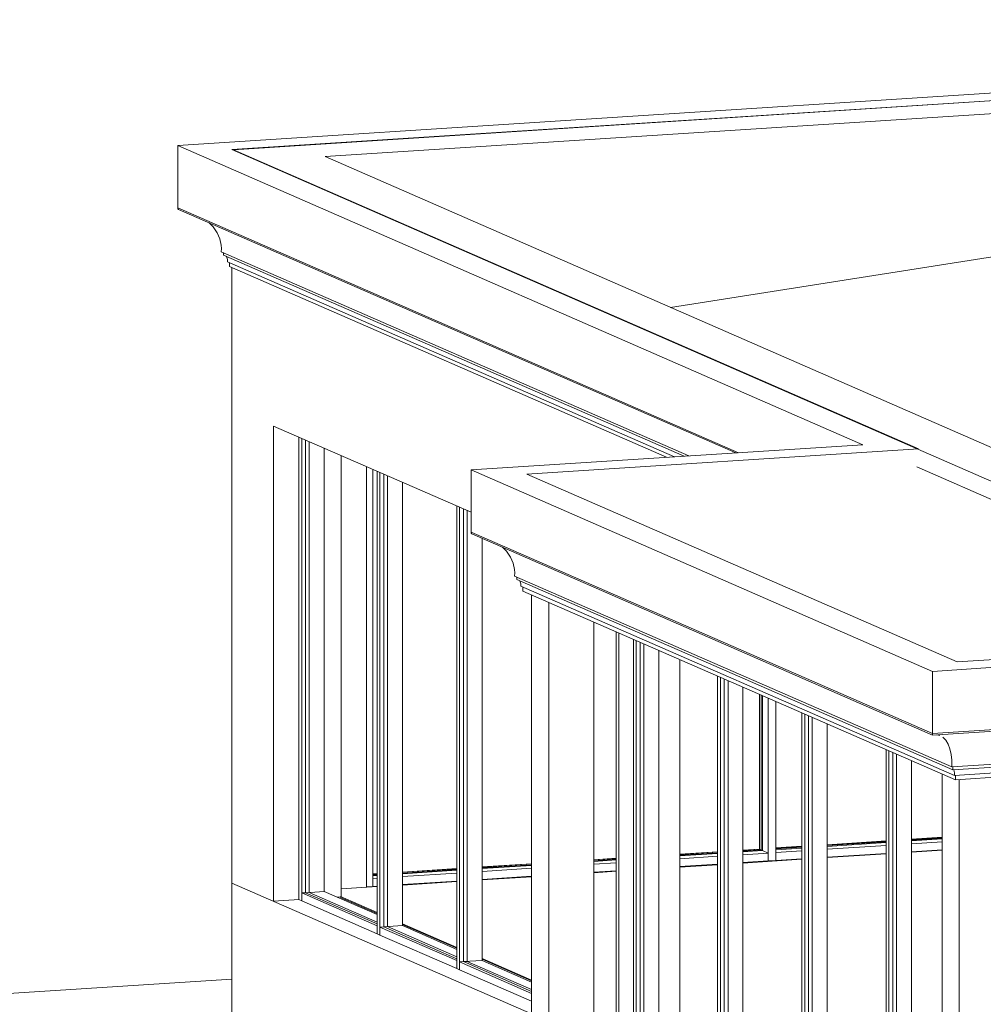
# Model space of a CAD drawing. Header units: millimetres. Extents: x -784 to 360321, y -10607 to 16514.
# Tile 74 of 95: x 304535 to 310529, y -2076 to 4051. Entities that reach past the tile are written whole.
import ezdxf

# ---------------------------------------------------------------- set-up
doc = ezdxf.new("R2010")
doc.units = ezdxf.units.MM
for name, color, linetype, lineweight in [('A-AREA', 7, 'Continuous', 5), ('A-GENM', 7, 'Continuous', 5), ('A-GLAZ-CURT', 7, 'Continuous', 5), ('A-GLAZ-CWMG', 7, 'Continuous', 5), ('C-TOPO', 7, 'Continuous', 5), ('S-COLS-SYMB', 7, 'Continuous', 18)]:
    doc.layers.add(name, color=color, linetype=linetype, lineweight=lineweight)
for name, color, linetype, lineweight, true_color in [('A-FLOR', 7, 'Continuous', 18, 0x7f7f7f), ('A-ROOF', 7, 'Continuous', 18, 0x7f7f7f), ('A-WALL', 7, 'Continuous', 18, 0x7f7f7f)]:
    doc.layers.add(name, color=color, linetype=linetype, lineweight=lineweight, true_color=true_color)

# ---------------------------------------------------------------- blocks, each defined once
blk = doc.blocks.new('Panel systemowy - Przeszklony-1769206-_3D_ Kopia 1 Kopia 2')
at = {"layer": 'A-GLAZ-CURT', "color": 8, "true_color": 0x6f6f6f}
for p, q in [((-46970.4, -1207.1), (-47278.4, -1227)), ((-47931.9, -1269.1), (-47957.4, -1270.7)), ((-47436.4, -1237.1), (-47774, -1258.9))]:
    blk.add_line(p, q, dxfattribs=at)
at = {"layer": 'A-GLAZ-CURT', "color": 250, "true_color": 0x404040}
for p, q in [((-47278.4, -1231.5), (-46970.4, -1211.6)), ((-47957.4, -1275.2), (-47931.9, -1273.6)), ((-47774, -1263.4), (-47436.4, -1241.6))]:
    blk.add_line(p, q, dxfattribs=at)
blk = doc.blocks.new('Panel systemowy - Przeszklony-V486-_3D_ Kopia 1 Kopia 2')
at = {"layer": 'A-GLAZ-CURT', "color": 8, "true_color": 0x6f6f6f}
for p, q in [((-45543.2, -151.3), (-45543.2, -1115.2)), ((-45814, -1132.6), (-46047.8, -1147.7)), ((-45543.2, -1115.2), (-45656, -1122.4)), ((-45543.2, -1115.2), (-45534.2, -1119.1)), ((-46445.3, -1173.3), (-46582.8, -1182.2))]:
    blk.add_line(p, q, dxfattribs=at)
at = {"layer": 'A-GLAZ-CURT', "color": 250, "true_color": 0x404040}
for p, q in [((-45534.2, -1119.1), (-45534.2, -155.2)), ((-46047.8, -1152.2), (-45814, -1137.1)), ((-45656, -1126.9), (-45534.2, -1119.1)), ((-46582.8, -1186.6), (-46445.3, -1177.8))]:
    blk.add_line(p, q, dxfattribs=at)
blk = doc.blocks.new('Prostokątny szpros - 50 x 150mm-1736501-_3D_ Kopia 1 Kopia 2')
at = {"layer": 'A-GLAZ-CWMG', "color": 250, "true_color": 0x404040}
for q in [(-47957.4, 1252.5), (-47998, -1345)]:
    blk.add_line((-47957.4, -1342.4), q, dxfattribs=at)
blk = doc.blocks.new('Prostokątny szpros - 50 x 150mm-1769200-_3D_ Kopia 1 Kopia 2')
at = {"layer": 'A-GLAZ-CWMG', "color": 8, "true_color": 0x6f6f6f}
for p, q in [((-46970.4, -1202.5), (-47278.4, -1222.4)), ((-47931.9, -1264.5), (-47957.4, -1266.1)), ((-47436.4, -1232.6), (-47774, -1254.3))]:
    blk.add_line(p, q, dxfattribs=at)
at = {"layer": 'A-GLAZ-CWMG', "color": 250, "true_color": 0x404040}
for p, q in [((-47436.4, -1259.5), (-47774, -1281.3)), ((-46970.4, -1229.5), (-47278.4, -1249.3)), ((-47278.4, -1298.6), (-46970.4, -1278.8)), ((-47931.9, -1291.4), (-47957.4, -1293.1)), ((-47957.4, -1342.4), (-47957.4, -1293.1)), ((-47957.4, -1342.4), (-47931.9, -1340.7)), ((-47774, -1330.6), (-47436.4, -1308.8))]:
    blk.add_line(p, q, dxfattribs=at)
blk = doc.blocks.new('Prostokątny szpros - 50 x 150mm-V487-_3D_ Kopia 1 Kopia 2')
at = {"layer": 'A-GLAZ-CWMG', "color": 8, "true_color": 0x6f6f6f}
for p, q in [((-45814, -1128), (-46047.8, -1143.1)), ((-45552.3, -1111.2), (-45656, -1117.9)), ((-45552.3, -1111.2), (-45534.2, -1119.1)), ((-46445.3, -1168.7), (-46582.8, -1177.6))]:
    blk.add_line(p, q, dxfattribs=at)
at = {"layer": 'A-GLAZ-CWMG', "color": 250, "true_color": 0x404040}
for p, q in [((-45814, -1155), (-46047.8, -1170.1)), ((-45498.5, -1134.7), (-45656, -1144.8)), ((-45534.2, -1119.1), (-45498.5, -1134.7)), ((-45498.5, -1134.7), (-45498.5, -1184)), ((-46445.3, -1195.7), (-46582.8, -1204.5)), ((-46047.8, -1219.3), (-45814, -1204.3)), ((-45656, -1194.1), (-45498.5, -1184)), ((-46582.8, -1253.8), (-46445.3, -1245))]:
    blk.add_line(p, q, dxfattribs=at)
blk = doc.blocks.new('Panel systemowy - Przeszklony-1769796-_3D_ Kopia 1 Kopia 2')
at = {"layer": 'A-GLAZ-CURT'}
for p, q in [((-48376.7, 1435.6), (-48376.7, -1381.6)), ((-48376.7, -1381.6), (-47931.9, -1575.9))]:
    blk.add_line(p, q, dxfattribs=at)
at = {"layer": 'A-GLAZ-CURT', "color": 250, "true_color": 0x404040}
for p, q in [((-48353.4, -1380), (-48353.4, 1425.4)), ((-48376.7, -1381.6), (-48353.4, -1380)), ((-47931.9, -1564.2), (-48353.4, -1380))]:
    blk.add_line(p, q, dxfattribs=at)
blk = doc.blocks.new('Panel systemowy - Przeszklony-1769797-_3D_ Kopia 1 Kopia 2')
at = {"layer": 'A-GLAZ-CURT'}
for p, q in [((-47394.6, 1006.6), (-47394.6, -1810.6)), ((-47394.6, -1810.6), (-46970.4, -1995.9))]:
    blk.add_line(p, q, dxfattribs=at)
at = {"layer": 'A-GLAZ-CURT', "color": 250, "true_color": 0x404040}
for p, q in [((-47371.3, -1809.1), (-47371.3, 996.4)), ((-47394.6, -1810.6), (-47371.3, -1809.1)), ((-46970.4, -1984.2), (-47371.3, -1809.1))]:
    blk.add_line(p, q, dxfattribs=at)
blk = doc.blocks.new('Panel systemowy - Przeszklony-1766949-_3D_ Kopia 1 Kopia 2')
at = {"layer": 'A-GLAZ-CURT'}
for p, q in [((-45772.3, -51.2), (-45772.3, -2519.3)), ((-45772.3, -2519.3), (-45470.3, -2651.2)), ((-45362.8, -2698.1), (-45337.8, -2709.1)), ((-45305.4, -2723.2), (-45290.2, -2729.9))]:
    blk.add_line(p, q, dxfattribs=at)
at = {"layer": 'A-GLAZ-CURT', "color": 250, "true_color": 0x404040}
for p, q in [((-45748.9, -2517.8), (-45748.9, -61.4)), ((-45772.3, -2519.3), (-45748.9, -2517.8)), ((-45462, -2643.1), (-45748.9, -2517.8)), ((-45337.8, -2697.4), (-45362.8, -2686.4)), ((-45290.2, -2718.2), (-45305.4, -2711.5))]:
    blk.add_line(p, q, dxfattribs=at)
blk = doc.blocks.new('Panel systemowy - Przeszklony-V489-_3D_ Kopia 1 Kopia 2')
at = {"layer": 'A-GLAZ-CURT'}
for p, q in [((-45248.5, -280), (-45248.5, -2438.3)), ((-45248.1, -2748.3), (-45223, -2759.2)), ((-45190.7, -2773.3), (-45165.7, -2784.3)), ((-45133.4, -2798.4), (-45108.3, -2809.3)), ((-45076, -2823.4), (-45051, -2834.4)), ((-45018.7, -2848.5), (-44993.6, -2859.4)), ((-44961.3, -2873.5), (-44936.2, -2884.5)), ((-44879.7, -2909.2), (-44766.5, -2958.7))]:
    blk.add_line(p, q, dxfattribs=at)
at = {"layer": 'A-GLAZ-CURT', "color": 250, "true_color": 0x404040}
for p, q in [((-45225.2, -2415.9), (-45225.2, -290.2)), ((-45225.2, -2746.6), (-45225.2, -2513)), ((-45248.1, -2748.1), (-45225.2, -2746.6)), ((-45165.7, -2772.6), (-45190.7, -2761.6)), ((-45108.3, -2797.6), (-45133.4, -2786.7)), ((-45051, -2822.7), (-45074, -2812.6)), ((-44993.6, -2847.7), (-45018.7, -2836.8)), ((-44936.2, -2872.8), (-44961.3, -2861.8)), ((-44766.5, -2947), (-44879.7, -2897.5))]:
    blk.add_line(p, q, dxfattribs=at)
blk = doc.blocks.new('Panel systemowy - Przeszklony-V490-_3D_ Kopia 1 Kopia 2')
at = {"layer": 'A-GLAZ-CURT'}
for p, q in [((-44724.7, -508.8), (-44724.7, -2976.9)), ((-44724.7, -2976.9), (-44417.9, -3110.9))]:
    blk.add_line(p, q, dxfattribs=at)
at = {"layer": 'A-GLAZ-CURT', "color": 250, "true_color": 0x404040}
for p, q in [((-44701.4, -2975.4), (-44701.4, -519)), ((-44724.7, -2976.9), (-44701.4, -2975.4)), ((-44417.9, -3099.2), (-44701.4, -2975.4))]:
    blk.add_line(p, q, dxfattribs=at)
blk = doc.blocks.new('Prostokątny szpros - 50 x 150mm-1736144-_3D_ Kopia 1 Kopia 2')
at = {"layer": 'A-GLAZ-CWMG'}
for p, q in [((-48418.5, 1453.9), (-48418.5, -1424.5)), ((-48400.6, -1432.4), (-48400.6, 1446)), ((-48400.6, -1432.4), (-48418.5, -1424.5))]:
    blk.add_line(p, q, dxfattribs=at)
at = {"layer": 'A-GLAZ-CWMG', "color": 250, "true_color": 0x404040}
blk.add_line((-48260.5, -1374.1), (-48260.5, 1384.9), dxfattribs=at)
blk = doc.blocks.new('Prostokątny szpros - 50 x 150mm-1769792-_3D_ Kopia 1 Kopia 2')
at = {"layer": 'A-GLAZ-CWMG'}
for p, q in [((-48400.6, -1383.1), (-48376.7, -1381.6)), ((-48400.6, -1432.4), (-48400.6, -1383.1)), ((-47931.9, -1587.8), (-48400.6, -1383.1)), ((-48400.6, -1432.4), (-47931.9, -1637.1)), ((-47931.9, -1587.8), (-47931.9, -1637.1))]:
    blk.add_line(p, q, dxfattribs=at)
at = {"layer": 'A-GLAZ-CWMG', "color": 250, "true_color": 0x404040}
for p in [(-48376.7, -1381.6), (-47931.9, -1517.6)]:
    blk.add_line(p, (-48260.5, -1374.1), dxfattribs=at)
blk = doc.blocks.new('Prostokątny szpros - 50 x 150mm-1736108-_3D_ Kopia 1 Kopia 2')
at = {"layer": 'A-GLAZ-CWMG'}
for p, q in [((-47436.4, 1024.8), (-47436.4, -1853.6)), ((-47418.4, -1861.4), (-47418.4, 1017)), ((-47418.4, -1861.4), (-47436.4, -1853.6))]:
    blk.add_line(p, q, dxfattribs=at)
at = {"layer": 'A-GLAZ-CWMG', "color": 250, "true_color": 0x404040}
blk.add_line((-47278.4, 822.7), (-47278.4, -1803.1), dxfattribs=at)
blk = doc.blocks.new('Prostokątny szpros - 50 x 150mm-V497-_3D_ Kopia 1 Kopia 2')
at = {"layer": 'A-GLAZ-CWMG'}
for p, q in [((-45814, -33), (-45814, -2562.3)), ((-45796.1, -2570.1), (-45796.1, -40.8)), ((-45796.1, -2570.1), (-45814, -2562.3))]:
    blk.add_line(p, q, dxfattribs=at)
at = {"layer": 'A-GLAZ-CWMG', "color": 250, "true_color": 0x404040}
blk.add_line((-45656, -102), (-45656, -2511.8), dxfattribs=at)
blk = doc.blocks.new('Prostokątny szpros - 50 x 150mm-V498-_3D_ Kopia 1 Kopia 2')
at = {"layer": 'A-GLAZ-CWMG'}
for p, q in [((-46445.3, 242.8), (-46445.3, -2286.5)), ((-46427.4, -2294.3), (-46427.4, 235)), ((-46427.4, -2294.3), (-46445.3, -2286.5))]:
    blk.add_line(p, q, dxfattribs=at)
blk = doc.blocks.new('Prostokątny szpros - 50 x 150mm-V499-_3D_ Kopia 1 Kopia 2')
at = {"layer": 'A-GLAZ-CWMG'}
for p, q in [((-45290.2, -261.8), (-45290.2, -2478.3)), ((-45272.3, -2461.1), (-45272.3, -269.6)), ((-45290.2, -2575.4), (-45290.2, -2791.1)), ((-45280.4, -2795.4), (-45290.2, -2791.1))]:
    blk.add_line(p, q, dxfattribs=at)
at = {"layer": 'A-GLAZ-CWMG', "color": 250, "true_color": 0x404040}
for p, q in [((-45132.3, -330.8), (-45132.3, -2326.8)), ((-45132.3, -2423.8), (-45132.3, -2740.6))]:
    blk.add_line(p, q, dxfattribs=at)
blk = doc.blocks.new('Prostokątny szpros - 50 x 150mm-1769793-_3D_ Kopia 1 Kopia 2')
at = {"layer": 'A-GLAZ-CWMG'}
for p, q in [((-47418.4, -1812.1), (-47394.6, -1810.6)), ((-47418.4, -1861.4), (-47418.4, -1812.1)), ((-46970.4, -2007.8), (-47418.4, -1812.1)), ((-47418.4, -1861.4), (-46970.4, -2057.1))]:
    blk.add_line(p, q, dxfattribs=at)
at = {"layer": 'A-GLAZ-CWMG', "color": 250, "true_color": 0x404040}
for p in [(-47394.6, -1810.6), (-46970.4, -1937.6)]:
    blk.add_line(p, (-47278.4, -1803.1), dxfattribs=at)
blk = doc.blocks.new('Panel systemowy - Przeszklony-V525-_3D_ Kopia 1 Kopia 2')
at = {"layer": 'A-GLAZ-CURT', "color": 8, "true_color": 0x6f6f6f}
for p, q in [((-45290.2, -1098.9), (-45451.8, -1109.3)), ((-44766.5, -1065.1), (-45132.3, -1088.7)), ((-44417.9, -1042.7), (-44608.5, -1055))]:
    blk.add_line(p, q, dxfattribs=at)
at = {"layer": 'A-GLAZ-CURT', "color": 250, "true_color": 0x404040}
for p, q in [((-45132.3, -1093.2), (-44766.5, -1069.6)), ((-44608.5, -1059.5), (-44417.9, -1047.2)), ((-45451.8, -1113.8), (-45290.2, -1103.4))]:
    blk.add_line(p, q, dxfattribs=at)
blk = doc.blocks.new('Prostokątny szpros - 50 x 150mm-V526-_3D_ Kopia 1 Kopia 2')
at = {"layer": 'A-GLAZ-CWMG', "color": 8, "true_color": 0x6f6f6f}
for p, q in [((-44417.9, -1038.1), (-44608.5, -1050.4)), ((-45290.2, -1094.3), (-45451.8, -1104.7)), ((-44766.5, -1060.6), (-45132.3, -1084.1))]:
    blk.add_line(p, q, dxfattribs=at)
at = {"layer": 'A-GLAZ-CWMG', "color": 250, "true_color": 0x404040}
for p, q in [((-44766.5, -1087.5), (-45132.3, -1111.1)), ((-44417.9, -1065.1), (-44608.5, -1077.3)), ((-45290.2, -1121.3), (-45451.8, -1131.7)), ((-45451.8, -1181), (-45451.8, -1131.7)), ((-45132.3, -1160.4), (-44766.5, -1136.8)), ((-44608.5, -1126.6), (-44417.9, -1114.3)), ((-45451.8, -1181), (-45290.2, -1170.5))]:
    blk.add_line(p, q, dxfattribs=at)
blk = doc.blocks.new('Prostokątny szpros - 50 x 150mm-V527-_3D_ Kopia 1 Kopia 2')
at = {"layer": 'A-GLAZ-CWMG', "color": 8, "true_color": 0x6f6f6f}
blk.add_line((-45552.3, -147.3), (-45552.3, -1111.2), dxfattribs=at)
at = {"layer": 'A-GLAZ-CWMG', "color": 250, "true_color": 0x404040}
for p, q in [((-45498.5, -170.8), (-45498.5, -1184)), ((-45451.8, -1181), (-45451.8, -191.2)), ((-45451.8, -1181), (-45498.5, -1184))]:
    blk.add_line(p, q, dxfattribs=at)
blk = doc.blocks.new('Panel systemowy - Przeszklony-V530-_3D_ Kopia 1 Kopia 2')
at = {"layer": 'A-GLAZ-CURT'}
for p, q in [((-47890.2, 1223.1), (-47890.2, -1594.1)), ((-47890.2, -1594.1), (-47436.4, -1792.3))]:
    blk.add_line(p, q, dxfattribs=at)
at = {"layer": 'A-GLAZ-CURT', "color": 250, "true_color": 0x404040}
for p, q in [((-47866.8, -1592.6), (-47866.8, 1212.9)), ((-47890.2, -1594.1), (-47866.8, -1592.6)), ((-47436.4, -1780.6), (-47866.8, -1592.6))]:
    blk.add_line(p, q, dxfattribs=at)
blk = doc.blocks.new('Prostokątny szpros - 50 x 150mm-V531-_3D_ Kopia 1 Kopia 2')
at = {"layer": 'A-GLAZ-CWMG', "color": 250, "true_color": 0x404040}
for p in [(-47890.2, -1594.1), (-47436.4, -1734.1)]:
    blk.add_line(p, (-47774, -1586.6), dxfattribs=at)
at = {"layer": 'A-GLAZ-CWMG'}
for p, q in [((-47914, -1595.6), (-47890.2, -1594.1)), ((-47914, -1644.9), (-47914, -1595.6)), ((-47436.4, -1804.3), (-47914, -1595.6)), ((-47914, -1644.9), (-47436.4, -1853.6)), ((-47436.4, -1804.3), (-47436.4, -1853.6))]:
    blk.add_line(p, q, dxfattribs=at)
blk = doc.blocks.new('Modele ogólne 1 - Modele ogólne 1-1641072-_3D_ Kopia 1 Kopia 2')
at = {"layer": 'A-GENM'}
for p, q in [((-37017.5, 4051.3), (-49172.1, 3268.3)), ((-48825.8, 3242.4), (-37171.6, 3993.2)), ((-49172.1, 3268.3), (-44910.3, 1406.6)), ((-49172.1, 2880.9), (-49172.1, 3268.3)), ((-44564, 1380.7), (-48825.8, 3242.4)), ((-45683.1, 1356.8), (-49172.1, 2880.9)), ((-45701.5, 1355.6), (-49167.8, 2869.8)), ((-45992.6, 1336.9), (-48900.8, 2607.3)), ((-48887.8, 2586.6), (-48887.8, 2601.6)), ((-46022.6, 1334.9), (-48887.8, 2586.6)), ((-46082.6, 1331.1), (-48862, 2545.2)), ((-48849.1, 2514.7), (-48849.1, 2539.6)), ((-46132.2, 1327.9), (-48849.1, 2514.7)), ((-44910.3, 1406.6), (-47347.7, 1249.6)), ((-47001.4, 1223.7), (-44564, 1380.7)), ((-47347.7, 1249.6), (-44478.3, -3.9)), ((-47347.7, 862.2), (-47347.7, 1249.6)), ((-44324.2, 54.2), (-47001.4, 1223.7)), ((-44478.3, -391.3), (-47347.7, 862.2)), ((-44476.4, -401.4), (-47343.4, 851.1)), ((-44357.5, -599.2), (-47076.4, 588.5)), ((-47063.5, 567.8), (-47063.5, 583)), ((-44351.8, -616.7), (-47063.5, 567.8)), ((-44340.3, -651.8), (-47037.6, 526.5)), ((-47024.7, 495.9), (-47024.7, 517)), ((-44334.5, -679.2), (-47024.7, 495.9)), ((-41886.7, 211.2), (-44324.2, 54.2)), ((-44478.3, -3.9), (-42040.8, 153.1)), ((-44478.3, -391.3), (-44478.3, -3.9)), ((-42040.8, -234.3), (-44478.3, -391.3)), ((-42038.9, -244.3), (-44476.4, -401.4)), ((-44432.3, -403.1), (-44449.3, -399)), ((-41920.1, -442.2), (-44357.5, -599.2)), ((-41914.3, -459.7), (-44351.8, -616.7)), ((-41902.8, -494.8), (-44340.3, -651.8)), ((-41897.1, -522.2), (-44334.5, -679.2)), ((-44351.8, -616.7), (-44351.8, -598.8)), ((-44334.5, -679.2), (-44334.5, -651.5))]:
    blk.add_line(p, q, dxfattribs=at)
for points in [[(-49167.8, 2869.8, 0), (-49170.6, 2875.3, 0), (-49172.1, 2880.9, 0)], [(-48900.9, 2648.7, 0), (-48909.1, 2687.9, 0), (-48926.2, 2725.9, 0), (-48951.7, 2761.7, 0), (-48976.8, 2787.1, 0)], [(-48900.8, 2607.3, 0), (-48899.9, 2627.9, 0), (-48900.9, 2648.7, 0)], [(-48862, 2545.2, 0), (-48862, 2559, 0), (-48866.4, 2572.8, 0), (-48870, 2579.2, 0)], [(-47343.4, 851.1, 0), (-47346.2, 856.5, 0), (-47347.7, 862.2, 0)], [(-47076.5, 630, 0), (-47084.7, 669.1, 0), (-47101.8, 707.2, 0), (-47127.3, 742.9, 0), (-47152, 768.1, 0)], [(-47076.4, 588.5, 0), (-47075.5, 609.2, 0), (-47076.5, 630, 0)], [(-47037.6, 526.5, 0), (-47037.6, 540.3, 0), (-47042, 554, 0), (-47045.6, 560.4, 0)], [(-44476.4, -401.4, 0), (-44477.6, -396.6, 0), (-44478.3, -391.3, 0)], [(-44357.6, -557.7, 0), (-44361.2, -520.6, 0), (-44368.8, -486.7, 0), (-44380.2, -457.1, 0), (-44394.9, -432.8, 0), (-44412.4, -414.6, 0)], [(-44357.5, -599.2, 0), (-44357.1, -578.3, 0), (-44357.6, -557.7, 0)], [(-44340.3, -651.8, 0), (-44340.3, -638, 0), (-44342.2, -625.3, 0), (-44345.3, -616.2, 0)]]:
    blk.add_polyline3d(points, dxfattribs=at)
blk = doc.blocks.new('Panel systemowy - Przeszklony-V571-_3D_ Kopia 1 Kopia 2')
at = {"layer": 'A-GLAZ-CURT'}
for p, q in [((-46296, 177.6), (-46296, -2290.5)), ((-46296, -2290.5), (-45814, -2501.1))]:
    blk.add_line(p, q, dxfattribs=at)
at = {"layer": 'A-GLAZ-CURT', "color": 250, "true_color": 0x404040}
for p, q in [((-46272.7, -2289), (-46272.7, 167.4)), ((-46296, -2290.5), (-46272.7, -2289)), ((-45814, -2489.4), (-46272.7, -2289))]:
    blk.add_line(p, q, dxfattribs=at)
blk = doc.blocks.new('Prostokątny szpros - 50 x 150mm-V510-_3D_ Kopia 1 Kopia 2')
at = {"layer": 'A-GLAZ-CWMG'}
for p, q in [((-38728.1, -2779.2), (-38728.1, -5657.6)), ((-38710.2, -5665.5), (-38710.2, -2787.1)), ((-38710.2, -5665.5), (-38728.1, -5657.6))]:
    blk.add_line(p, q, dxfattribs=at)
at = {"layer": 'A-GLAZ-CWMG', "color": 250, "true_color": 0x404040}
blk.add_line((-38570.1, -2848.2), (-38570.1, -5607.2), dxfattribs=at)

msp = doc.modelspace()

# ---------------------------------------------------------------- linework, layer by layer
at = {"layer": 'A-AREA', "color": 250, "true_color": 0x404040}
for p, q in [((306758.3, -1505.6), (306530, -1405.9)), ((307253.8, -1722.1), (306916.2, -1574.6)), ((307719.8, -1925.6), (307411.8, -1791.1))]:
    msp.add_line(p, q, dxfattribs=at)
at = {"layer": 'A-FLOR', "color": 250, "lineweight": 5, "true_color": 0x404040}
for p, q in [((309923.7, -1139.9), (309557.9, -1163.4)), ((310272.3, -1117.4), (310081.7, -1129.7)), ((308876.2, -1207.3), (308642.4, -1222.4)), ((309400, -1173.6), (309034.2, -1197.2)), ((307719.8, -1281.8), (307411.8, -1301.7)), ((308244.9, -1248), (308107.4, -1256.9)), ((306758.3, -1343.8), (306534, -1358.2)), ((307253.8, -1311.9), (306916.2, -1333.6)), ((306530, -1405.9), (306758.3, -1505.6)), ((306916.2, -1574.6), (307253.8, -1722.1)), ((307411.8, -1791.1), (307719.8, -1925.6))]:
    msp.add_line(p, q, dxfattribs=at)
at = {"layer": 'A-ROOF', "color": 7, "lineweight": 5}
for p, q in [((317264.4, 3622.4), (308584, 2261.2)), ((312567.8, 196.7), (310115.9, 1267.7))]:
    msp.add_line(p, q, dxfattribs=at)
at = {"layer": 'A-WALL', "color": 7, "lineweight": 5}
for p, q in [((305854, 3243.2), (317523.2, 3995)), ((317264.4, 3897.4), (306435.5, 3199.8)), ((317075, -1658.5), (305854, 3243.2)), ((306435.5, 3199.8), (317333.8, -1561)), ((305854, -2602.7), (305854, 2509)), ((306114, -1434.7), (306114, 1522.8)), ((306114, 1522.8), (307342.5, 986.1)), ((307719.8, -2136.2), (305854, -1321.2)), ((306272.7, -1424.5), (306114, -1434.7))]:
    msp.add_line(p, q, dxfattribs=at)
at = {"layer": 'A-WALL', "color": 250, "lineweight": 5, "true_color": 0x404040}
for p, q in [((306534, 1339.3), (306534, -1407.6)), ((306692.2, -1348), (306692.2, 1270.2)), ((309923.7, -1138.1), (309557.9, -1161.6)), ((310272.3, -1115.6), (310081.7, -1127.9)), ((308876.2, -1205.5), (308642.4, -1220.6)), ((309400, -1171.8), (309034.2, -1195.4)), ((307719.8, -1280), (307411.8, -1299.9)), ((308244.9, -1246.2), (308107.4, -1255.1)), ((306758.3, -1342), (306692.2, -1346.2)), ((307253.8, -1310.1), (306916.2, -1331.8)), ((306534, -1407.6), (306510.1, -1409.2)), ((306530, -1410.5), (306758.3, -1510.3)), ((306916.2, -1579.3), (307253.8, -1726.8)), ((307411.8, -1795.8), (307719.8, -1930.3))]:
    msp.add_line(p, q, dxfattribs=at)
at = {"layer": 'A-WALL', "color": 8, "lineweight": 5, "true_color": 0x6f6f6f}
for p, q in [((310081.7, -1048.8), (310272.3, -1036.5)), ((309238.4, -1103.1), (309400, -1092.7)), ((309557.9, -1082.6), (309923.7, -1059)), ((308642.4, -1141.5), (308876.2, -1126.5)), ((309034.2, -1116.3), (309137.9, -1109.6)), ((307411.8, -1220.8), (307719.8, -1201)), ((308107.4, -1176), (308244.9, -1167.1)), ((306732.8, -1264.6), (306758.3, -1262.9)), ((306916.2, -1252.7), (307253.8, -1231))]:
    msp.add_line(p, q, dxfattribs=at)
at = {"layer": 'C-TOPO'}
msp.add_line((295839.8, -2565), (305854, -1919.9), dxfattribs=at)
at = {"layer": 'S-COLS-SYMB', "lineweight": 9}
for p, q in [((307719.8, -3144.3), (307719.8, 472.2)), ((307827.3, 425.2), (307827.3, -3079.7)), ((308107.4, 302.9), (308107.4, -2911.4)), ((310272.3, -3455.8), (310272.3, -642.8)), ((310379.8, -677.7), (310379.8, -4524.7))]:
    msp.add_line(p, q, dxfattribs=at)
at = {"layer": 'S-COLS-SYMB', "color": 250, "lineweight": 9, "true_color": 0x404040}
msp.add_line((308642.4, 69.2), (308642.4, -2319.3), dxfattribs=at)

# ---------------------------------------------------------------- block references
at = {"layer": 'A-GENM'}
msp.add_blockref('Modele ogólne 1 - Modele ogólne 1-1641072-_3D_ Kopia 1 Kopia 2', (354690.2, 0), dxfattribs=at)
at = {"layer": 'A-GLAZ-CURT', "color": 250, "true_color": 0x404040}
for name in ['Panel systemowy - Przeszklony-1769796-_3D_ Kopia 1 Kopia 2', 'Panel systemowy - Przeszklony-V530-_3D_ Kopia 1 Kopia 2', 'Panel systemowy - Przeszklony-1769797-_3D_ Kopia 1 Kopia 2', 'Panel systemowy - Przeszklony-V571-_3D_ Kopia 1 Kopia 2', 'Panel systemowy - Przeszklony-1766949-_3D_ Kopia 1 Kopia 2', 'Panel systemowy - Przeszklony-V489-_3D_ Kopia 1 Kopia 2', 'Panel systemowy - Przeszklony-V490-_3D_ Kopia 1 Kopia 2']:
    msp.add_blockref(name, (354690.2, 0), dxfattribs=at)
at = {"layer": 'A-GLAZ-CURT', "color": 8, "true_color": 0x6f6f6f}
for name in ['Panel systemowy - Przeszklony-V486-_3D_ Kopia 1 Kopia 2', 'Panel systemowy - Przeszklony-V525-_3D_ Kopia 1 Kopia 2', 'Panel systemowy - Przeszklony-1769206-_3D_ Kopia 1 Kopia 2']:
    msp.add_blockref(name, (354690.2, 0), dxfattribs=at)
at = {"layer": 'A-GLAZ-CWMG', "color": 250, "true_color": 0x404040}
for name, p in [('Prostokątny szpros - 50 x 150mm-1736144-_3D_ Kopia 1 Kopia 2', (354690.2, 0)), ('Prostokątny szpros - 50 x 150mm-1736501-_3D_ Kopia 1 Kopia 2', (354690.2, 0)), ('Prostokątny szpros - 50 x 150mm-V510-_3D_ Kopia 1 Kopia 2', (345486.4, 4020.6)), ('Prostokątny szpros - 50 x 150mm-1736108-_3D_ Kopia 1 Kopia 2', (354690.2, 0)), ('Prostokątny szpros - 50 x 150mm-V497-_3D_ Kopia 1 Kopia 2', (354166.4, 228.8)), ('Prostokątny szpros - 50 x 150mm-V497-_3D_ Kopia 1 Kopia 2', (354690.2, 0)), ('Prostokątny szpros - 50 x 150mm-V499-_3D_ Kopia 1 Kopia 2', (354690.2, 0)), ('Prostokątny szpros - 50 x 150mm-V497-_3D_ Kopia 1 Kopia 2', (355737.7, -457.6)), ('Prostokątny szpros - 50 x 150mm-1769792-_3D_ Kopia 1 Kopia 2', (354690.2, 0)), ('Prostokątny szpros - 50 x 150mm-V531-_3D_ Kopia 1 Kopia 2', (354690.2, 0)), ('Prostokątny szpros - 50 x 150mm-1769793-_3D_ Kopia 1 Kopia 2', (354690.2, 0))]:
    msp.add_blockref(name, p, dxfattribs=at)
at = {"layer": 'A-GLAZ-CWMG'}
msp.add_blockref('Prostokątny szpros - 50 x 150mm-V498-_3D_ Kopia 1 Kopia 2', (354690.2, 0), dxfattribs=at)
at = {"layer": 'A-GLAZ-CWMG', "color": 8, "true_color": 0x6f6f6f}
for name in ['Prostokątny szpros - 50 x 150mm-V527-_3D_ Kopia 1 Kopia 2', 'Prostokątny szpros - 50 x 150mm-V526-_3D_ Kopia 1 Kopia 2', 'Prostokątny szpros - 50 x 150mm-V487-_3D_ Kopia 1 Kopia 2', 'Prostokątny szpros - 50 x 150mm-1769200-_3D_ Kopia 1 Kopia 2']:
    msp.add_blockref(name, (354690.2, 0), dxfattribs=at)

doc.saveas('drawing.dxf')
